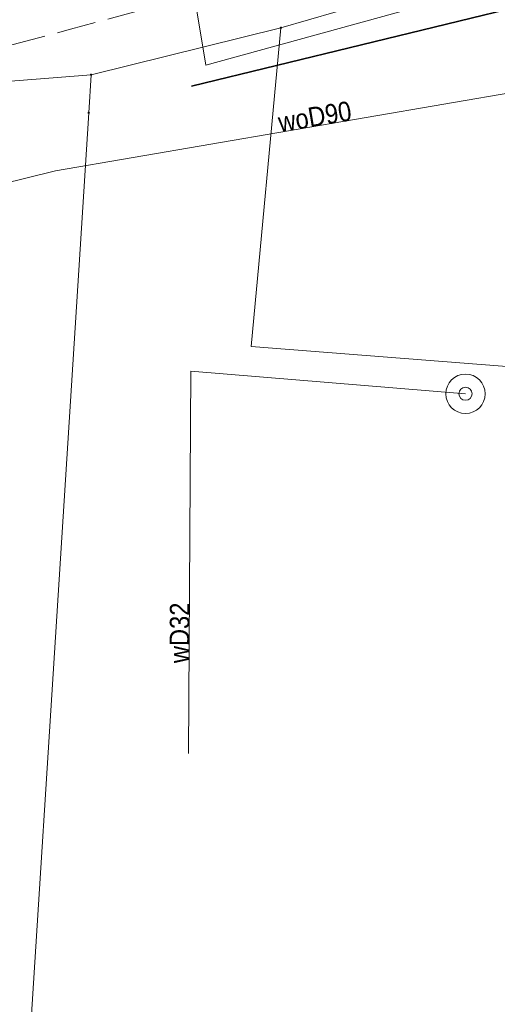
# Model space of a CAD drawing. Header units: metres. Extents: x 7423100 to 7429434, y 5527887 to 5533362.
# Tile 7 of 40: x 7426941 to 7426959, y 5531338 to 5531376. Entities that reach past the tile are written whole.
import ezdxf

# ---------------------------------------------------------------- set-up
doc = ezdxf.new("R2010")
doc.units = ezdxf.units.M
doc.header["$MEASUREMENT"] = 0
doc.linetypes.add('1.5_0.5', pattern=[2, 1.5, -0.5])
doc.linetypes.add('219-500', pattern=[0])
doc.layers.get('0').update_dxf_attribs({"color": 2, "linetype": 'CONTINUOUS', "lineweight": 5})
for name, color, linetype in [('203-punkt graniczny', 7, 'CONTINUOUS'), ('217-kontur klasyfikacyjny', 7, 'CONTINUOUS'), ('218-kontur użytku gruntowego', 7, 'CONTINUOUS'), ('219-działka ewidencyjna', 7, 'CONTINUOUS'), ('jezdnia', 7, 'CONTINUOUS'), ('ogrodzenie trwałe', 7, 'CONTINUOUS'), ('przewód wodociągowy', 7, 'CONTINUOUS'), ('przewód wodociągowy-Atr1', 7, 'CONTINUOUS'), ('rów przydrożny (poligon)', 7, 'CONTINUOUS'), ('studnia zwykła', 7, 'CONTINUOUS')]:
    doc.layers.add(name, color=color, linetype=linetype)
doc.styles.get("Standard").update_dxf_attribs({"font": 'Working1250.shx', "width": 0.75})
doc.linetypes.add('902-500', pattern='A,3.75,0,[1,ksztalty.shx,S=0.5,R=0,X=0,Y=0],3.75', length=7.5)

# ---------------------------------------------------------------- blocks, each defined once
blk = doc.blocks.new('203')
at = {"linetype": 'Continuous', "lineweight": 0}
h = blk.add_hatch(color=0, dxfattribs=at)
edge = h.paths.add_edge_path()
edge.add_arc((0, 0), 0.045, 0, 360)
blk = doc.blocks.new('US13')
at = {"color": 0, "linetype": 'Continuous', "lineweight": 13}
for radius in [0.75, 0.25]:
    blk.add_circle((0, 0), radius, dxfattribs=at)

msp = doc.modelspace()

# ---------------------------------------------------------------- linework, layer by layer
at = {"layer": '217-kontur klasyfikacyjny', "color": 92, "linetype": 'Continuous', "lineweight": 18, "flags": 128}
for points in [[(7426952.99, 5531376.29), (7426950.88, 5531375.68)], [(7426950.88, 5531375.68), (7426949.75, 5531363.53)], [(7426949.75, 5531363.53), (7426965.83, 5531362.27)]]:
    msp.add_lwpolyline(points, dxfattribs=at)
at = {"layer": '218-kontur użytku gruntowego', "color": 3, "linetype": 'Continuous', "lineweight": 18, "flags": 128}
for points in [[(7426952.99, 5531376.29), (7426950.88, 5531375.68)], [(7426950.88, 5531375.68), (7426952.99, 5531376.29)], [(7426950.88, 5531375.68), (7426943.64, 5531373.89)], [(7426943.64, 5531373.89), (7426950.88, 5531375.68)], [(7426949.75, 5531363.53), (7426950.88, 5531375.68)], [(7426950.88, 5531375.68), (7426949.75, 5531363.53)], [(7426937.65, 5531373.41), (7426943.64, 5531373.89)], [(7426943.64, 5531373.89), (7426943.55, 5531372.44)], [(7426943.55, 5531372.44), (7426940.07, 5531317.89)], [(7426965.83, 5531362.27), (7426949.75, 5531363.53)], [(7426949.75, 5531363.53), (7426965.83, 5531362.27)]]:
    msp.add_lwpolyline(points, dxfattribs=at)
at = {"layer": '219-działka ewidencyjna', "color": 7, "linetype": '219-500', "lineweight": 18, "flags": 128}
for points in [[(7426952.99, 5531376.29), (7426950.88, 5531375.68)], [(7426950.88, 5531375.68), (7426943.64, 5531373.89)], [(7426943.64, 5531373.89), (7426937.65, 5531373.41)], [(7426943.64, 5531373.89), (7426943.55, 5531372.44)], [(7426943.55, 5531372.44), (7426940.07, 5531317.89)]]:
    msp.add_lwpolyline(points, dxfattribs=at)
at = {"layer": 'jezdnia', "color": 7, "linetype": '1.5_0.5', "lineweight": 18, "flags": 128}
msp.add_lwpolyline([(7426798.18, 5531304.66), (7426804.02, 5531307.71), (7426808.43, 5531309.57), (7426811.04, 5531310.79), (7426814.56, 5531312.2), (7426819.86, 5531314.32), (7426822.59, 5531315.44), (7426824.98, 5531316.49), (7426828.65, 5531318.01), (7426832.8, 5531320.03), (7426837.79, 5531322.64), (7426842.5, 5531325.49), (7426850.21, 5531330.43), (7426855.47, 5531334.03), (7426865.84, 5531341.53), (7426869.56, 5531344.16), (7426873.72, 5531347.18), (7426877.08, 5531349.53), (7426883.24, 5531353.7), (7426888.7, 5531357.25), (7426893.54, 5531359.95), (7426900.9, 5531363.46), (7426905.64, 5531365.15), (7426911, 5531366.93), (7426917.58, 5531368.87), (7426922.07, 5531370.06), (7426927.4, 5531371.47), (7426931.71, 5531372.61), (7426934.89, 5531373.39), (7426939.87, 5531374.83), (7426942.85, 5531375.62), (7426947.48, 5531376.88), (7426954.64, 5531379.03), (7426960.02, 5531380.63), (7426962.06, 5531380.9), (7426964.82, 5531381.84), (7426968.16, 5531383.93), (7426972.46, 5531388.05), (7426974.8, 5531396.23), (7426975.7, 5531400.3), (7426976.71, 5531405.48), (7426978.23, 5531416.73), (7426979.11, 5531424.8), (7426979.23, 5531425.39), (7426979.52, 5531428.99), (7426980.67, 5531443.48), (7426975.57, 5531441.51), (7426974.6, 5531429.84), (7426974.35, 5531427.57), (7426973.33, 5531418.06), (7426970.89, 5531400.93), (7426970.01, 5531397.5), (7426969.43, 5531395.42), (7426968.88, 5531394.16), (7426967.8, 5531391.83), (7426966.57, 5531390.25), (7426965.98, 5531389.6), (7426963.85, 5531388.07), (7426962.47, 5531387.21), (7426958.2, 5531385.39), (7426953.77, 5531383.9), (7426941.66, 5531380.54), (7426933.8, 5531378.36), (7426928.73, 5531376.95), (7426925.69, 5531376.06), (7426920.37, 5531374.69), (7426917.93, 5531374.21), (7426913.22, 5531372.9), (7426908.62, 5531371.46), (7426904.07, 5531369.98), (7426899.66, 5531368.32), (7426895.44, 5531366.57), (7426891.92, 5531364.6), (7426882.99, 5531359.42), (7426878.89, 5531356.7), (7426872.66, 5531352.42), (7426866.45, 5531348.05), (7426861.01, 5531344.07), (7426853.92, 5531339.08), (7426847.09, 5531334.35), (7426840.44, 5531330.02), (7426834.88, 5531326.62), (7426830.97, 5531324.67), (7426824.37, 5531321.65), (7426823.07, 5531321.07), (7426817.46, 5531318.64), (7426810.78, 5531315.84), (7426808, 5531314.71), (7426797.99, 5531310.69), (7426794.92, 5531309.14), (7426789.78, 5531305.67), (7426786.67, 5531303.13), (7426784.46, 5531301.28), (7426782.85, 5531299.74), (7426781.51, 5531298.39), (7426777.01, 5531291.72), (7426776.34, 5531290.01), (7426775.79, 5531288.11), (7426775.17, 5531285.71), (7426774.58, 5531282.74), (7426774.03, 5531279.64), (7426773.46, 5531275.63), (7426772.23, 5531268.55), (7426770.55, 5531260.49), (7426768.78, 5531252.54), (7426767.83, 5531248.68), (7426765.91, 5531241.08), (7426764.47, 5531235.8), (7426762.22, 5531227.91), (7426760.44, 5531221.11), (7426758.25, 5531213.36), (7426755.77, 5531203.06), (7426752.44, 5531189.92), (7426751.72, 5531186.72), (7426750.58, 5531181.88), (7426749.56, 5531177.1), (7426746.35, 5531163.39), (7426743.86, 5531151.59), (7426742.3, 5531143.76), (7426740.69, 5531135.5), (7426740.29, 5531132.9), (7426737.74, 5531119.92), (7426735.01, 5531105.5), (7426733.02, 5531095.42), (7426732.72, 5531093.54), (7426730.32, 5531081.63), (7426727.87, 5531070.15), (7426725.06, 5531056.59), (7426723.48, 5531049.63), (7426721.56, 5531040.26), (7426720.27, 5531034.8), (7426715.27, 5531011.98), (7426711.43, 5530994.98), (7426708.84, 5530985.74), (7426707.27, 5530979.91), (7426706, 5530975.11), (7426704.69, 5530970.24), (7426703.05, 5530963.37), (7426701.59, 5530957.76), (7426699.58, 5530950.15), (7426697.97, 5530943.78), (7426695.76, 5530934.89), (7426693.71, 5530926.35), (7426691.77, 5530917.84), (7426691.01, 5530914.55), (7426688.71, 5530904.68), (7426687.91, 5530901.29), (7426687.04, 5530897.12), (7426685.62, 5530890.23), (7426684.25, 5530882.87), (7426682.67, 5530873.67), (7426681.14, 5530865.02), (7426676.22, 5530835.94), (7426675.3, 5530830.96), (7426672.43, 5530815.46), (7426671.43, 5530810.58), (7426669.05, 5530798.78), (7426666.16, 5530785.58), (7426657.1, 5530746.84), (7426655.83, 5530742.17), (7426662.05, 5530745.44), (7426670.99, 5530783.81), (7426673.59, 5530795.86), (7426677.3, 5530813.44), (7426678.67, 5530821.05), (7426681.23, 5530834.6), (7426686.05, 5530863.83), (7426687.77, 5530873.7), (7426688.99, 5530880.76), (7426690.63, 5530889.54), (7426692.74, 5530899.7), (7426693.65, 5530903.94), (7426696.53, 5530916.27), (7426697.91, 5530922.15), (7426699.31, 5530928.31), (7426700.8, 5530934.5), (7426703.9, 5530946.8), (7426704.53, 5530949.28), (7426705.37, 5530952.22), (7426705.41, 5530952.36), (7426706.82, 5530957.95), (7426708.62, 5530964.62), (7426710.12, 5530970.12), (7426711.53, 5530975.65), (7426712.78, 5530980.44), (7426713.4, 5530982.84), (7426720.16, 5531011.2), (7426721.69, 5531017.75), (7426722.14, 5531019.79), (7426722.87, 5531023.35), (7426725.24, 5531034.08), (7426725.66, 5531035.71), (7426728.48, 5531049.21), (7426734.69, 5531077.95), (7426734.87, 5531078.8), (7426738.96, 5531099.35), (7426740.68, 5531108.58), (7426743.54, 5531123.98), (7426745.39, 5531133.52), (7426747.88, 5531146.18), (7426748.94, 5531151.64), (7426750.21, 5531157.75), (7426752.26, 5531166.74), (7426754.66, 5531177.38), (7426758.14, 5531192.49), (7426760.45, 5531202.22), (7426763.11, 5531212.37), (7426766.22, 5531223.37), (7426768.65, 5531232.11), (7426770.25, 5531238.64), (7426772.61, 5531247.76), (7426774.57, 5531256.05), (7426777.45, 5531269.64), (7426778.18, 5531273.65), (7426779.39, 5531280.59), (7426779.92, 5531282.96), (7426781.08, 5531286.44), (7426781.93, 5531288.72), (7426783.95, 5531291.98), (7426786.57, 5531295.24), (7426789.86, 5531298.58), (7426793.82, 5531301.66)], close=True, dxfattribs=at)
at = {"layer": 'ogrodzenie trwałe', "color": 7, "linetype": '902-500', "lineweight": 35, "flags": 128}
msp.add_lwpolyline([(7426959.4, 5531328.68), (7426967.49, 5531374.5), (7426963.68, 5531377.4), (7426947.47, 5531373.46)], dxfattribs=at)
at = {"layer": 'przewód wodociągowy', "color": 5, "linetype": 'Continuous', "lineweight": 18, "flags": 128}
for points in [[(7427084.74, 5531302.4), (7427073.47, 5531308.81), (7427068.06, 5531314.21), (7427066.93, 5531322.62), (7427065.64, 5531324.68), (7427054.6, 5531330.43), (7427045.23, 5531336.21), (7427037.7, 5531341.19), (7427035, 5531342.22), (7427030.98, 5531343.7), (7427027.09, 5531346.1), (7427022.38, 5531347.55), (7427019.31, 5531348.96), (7426999.84, 5531356.95), (7426990.25, 5531360.96), (7426976.55, 5531365.74), (7426975.51, 5531366.1), (7426973.87, 5531366.23), (7426972.71, 5531365.56), (7426960.06, 5531373.27), (7426942.29, 5531370.23), (7426934.96, 5531368.42)], [(7426957.92, 5531361.73), (7426947.45, 5531362.59), (7426947.36, 5531348.02)]]:
    msp.add_lwpolyline(points, dxfattribs=at)
at = {"layer": 'rów przydrożny (poligon)', "color": 7, "linetype": 'Continuous', "lineweight": 18, "flags": 128}
msp.add_lwpolyline([(7426947.63, 5531376.56), (7426948.02, 5531374.26), (7426962.12, 5531378.14), (7426961.67, 5531378.84), (7426961.46, 5531380.25)], close=True, dxfattribs=at)

# ---------------------------------------------------------------- block references
at = {"layer": '203-punkt graniczny', "color": 7, "linetype": 'Continuous', "lineweight": 18}
for p in [(7426950.88, 5531375.68), (7426943.64, 5531373.89), (7426943.55, 5531372.44)]:
    msp.add_blockref('203', p, dxfattribs=at)
at = {"layer": 'studnia zwykła', "color": 5, "linetype": 'Continuous', "lineweight": 18}
msp.add_blockref('US13', (7426957.92, 5531361.73), dxfattribs=at)

# ---------------------------------------------------------------- texts
at = {"layer": 'przewód wodociągowy-Atr1', "color": 5, "width": 0.9}
for s, rotation, p in [('woD90', 9.614, (7426950.85, 5531371.69)), ('wD32', 89.556, (7426947.38, 5531351.46))]:
    msp.add_text(s, height=0.75, rotation=rotation, dxfattribs=at).set_placement(p)

doc.saveas('drawing.dxf')
